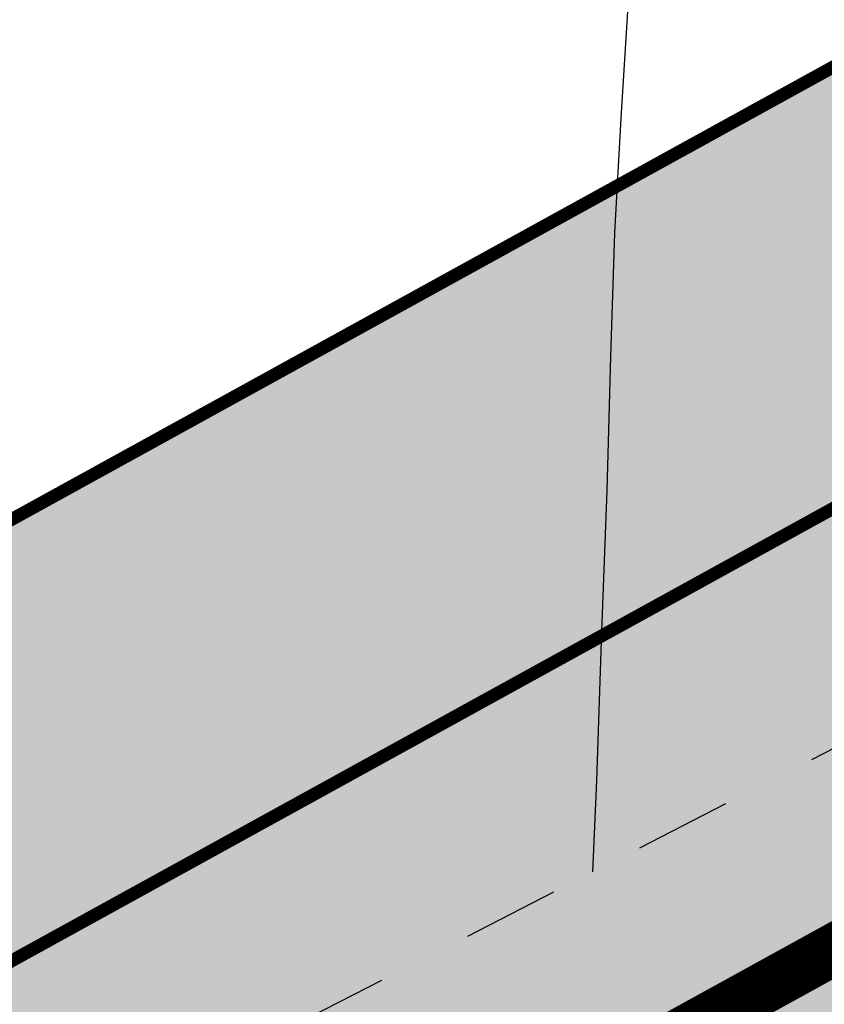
# Model space of a CAD drawing. Extents: x 0 to 361260, y 0 to 4201817.
# Tile 206 of 256: x 360070.34 to 360076.57, y 4200818.24 to 4200825.88. Entities that reach past the tile are written whole.
import ezdxf

# ---------------------------------------------------------------- set-up
doc = ezdxf.new("R2010")
doc.units = 0
doc.header["$LTSCALE"] = 0.5
doc.header["$MEASUREMENT"] = 0
for name, pattern in [('CONTI', [0]), ('STRIH_1', [3, 2, -1]), ('Д_ТРОТ_ТРУБА', [3, 1.5, -1.5])]:
    doc.linetypes.add(name, pattern=pattern)
for name, color, linetype in [('(025) Дорога', 7, 'Continuous'), ('GORIZDEFAULT', 32, 'CONTI'), ('Штрих Стекло', 7, 'Continuous')]:
    doc.layers.add(name, color=color, linetype=linetype)

msp = doc.modelspace()

# ---------------------------------------------------------------- hatches: boundary and pattern name
at = {"layer": 'Штрих Стекло', "linetype": 'Continuous'}
h = msp.add_hatch(color=5, dxfattribs=at)
h.dxf.hatch_style = 1
h.set_gradient(color1=(173, 173, 173), color2=(166, 166, 166), one_color=1, tint=0.65)
h.paths.add_polyline_path([(359937.684, 4200748.9414), (359943.4757, 4200738.4315), (360868.7535, 4201248.3224), (360862.9618, 4201258.8323)])

# ---------------------------------------------------------------- linework, layer by layer
at = {"layer": '(025) Дорога', "linetype": 'Д_ТРОТ_ТРУБА', "flags": 128}
msp.add_lwpolyline([(359950.7745, 4200759.6743), (360039.3929, 4200802.6067), (360068.1309, 4200815.8589), (360088.1091, 4200826.114), (360107.649, 4200837.9213), (360140.7617, 4200859.7171), (360175.0373, 4200878.9698), (360208.0106, 4200897.6438), (360269.1149, 4200930.1264), (360339.2846, 4200967.9547), (360367.3296, 4200983.6876), (360399.1777, 4201001.389), (360435.8474, 4201020.9953), (360469.8534, 4201037.6787), (360521.2152, 4201065.0509), (360604.6767, 4201110.6842), (360643.5868, 4201126.9637), (360659.307, 4201134.0274), (360687.2364, 4201147.1502), (360720.5507, 4201164.5253), (360747.8489, 4201180.3489), (360794.6482, 4201206.5362), (360847.3622, 4201237.0851), (360878.6467, 4201257.0082), (360902.7228, 4201275.0873), (360918.3084, 4201287.2307)], dxfattribs=at)
at = {"ltscale": 0.149071, "const_width": 0.1}
msp.add_lwpolyline([(359937.684, 4200748.9414), (360862.9618, 4201258.8323)], dxfattribs=at)
at = {"ltscale": 0.149071}
msp.add_lwpolyline([(359937.684, 4200748.9414), (359943.4757, 4200738.4315), (360868.7535, 4201248.3224), (360862.9618, 4201258.8323)], close=True, dxfattribs=at)
at = {"color": 7, "linetype": 'STRIH_1', "ltscale": 2, "true_color": 0xffffff, "const_width": 0.1}
msp.add_lwpolyline([(359939.1319, 4200746.3139), (360864.4097, 4201256.2048)], dxfattribs=at)
at = {"color": 7, "ltscale": 0.149071, "true_color": 0xffffff, "const_width": 0.4}
msp.add_lwpolyline([(359940.5798, 4200743.6864), (360865.8577, 4201253.5774)], dxfattribs=at)
at = {"layer": 'GORIZDEFAULT', "color": 32}
msp.add_polyline3d([(360074.781, 4200819.2725, 555), (360074.81, 4200819.98, 555), (360074.85, 4200821.14, 555), (360074.89, 4200822.23, 555), (360074.92, 4200823.27, 555), (360074.95, 4200824.23, 555), (360075, 4200825.12, 555), (360075.05, 4200825.95, 555), (360075.1, 4200826.74, 555), (360075.14, 4200827.53, 555), (360075.16, 4200828.33, 555), (360075.16, 4200829.16, 555), (360075.14, 4200830.05, 555), (360075.08, 4200831.01, 555), (360075, 4200832.03, 555), (360074.91, 4200833.08, 555), (360074.82, 4200834.14, 555)], dxfattribs=at)

doc.saveas('drawing.dxf')
